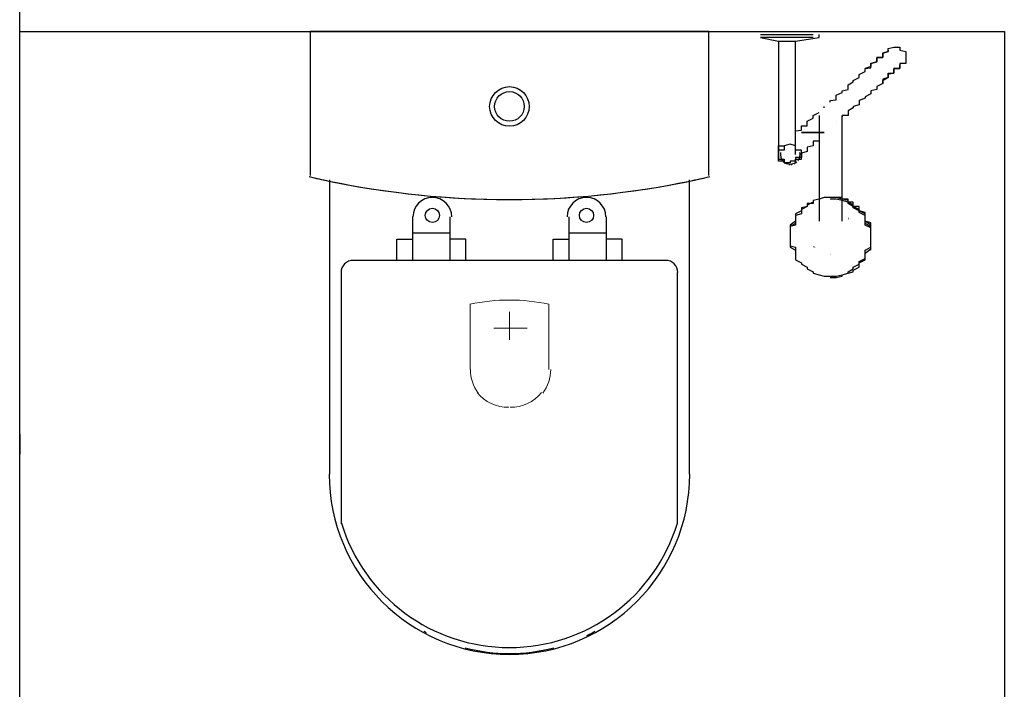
# Model space of a CAD drawing. Header units: millimetres. Extents: x 335 to 739275, y -1 to 84.
# Tile 11 of 71: x 387.92 to 389.249, y 14.249 to 15.153. Entities that reach past the tile are written whole.
import ezdxf

# ---------------------------------------------------------------- set-up
doc = ezdxf.new("R2010")
doc.units = ezdxf.units.MM
doc.header["$MEASUREMENT"] = 0
doc.layers.add('SIMBOLOS INT', color=8, linetype='Continuous', lineweight=5)

msp = doc.modelspace()

# ---------------------------------------------------------------- hatches: boundary and pattern name
at = {"linetype": 'Continuous'}
for points in [[(389.0387, 14.8837), (389.0377, 14.8867), (389.0377, 14.8847), (389.0377, 14.8847), (389.0377, 14.8827), (389.0377, 14.8827)], [(388.9937, 14.8457), (388.9907, 14.8477), (388.9907, 14.8477), (388.9907, 14.8457), (388.9907, 14.8457)], [(389.0097, 14.8377), (389.0057, 14.8377), (389.0057, 14.8377), (389.0057, 14.8377), (389.0057, 14.8377)], [(389.0147, 14.8357), (389.0137, 14.8377), (389.0137, 14.8367), (389.0137, 14.8367), (389.0137, 14.8367)], [(389.0147, 14.8087), (389.0137, 14.8087), (389.0137, 14.8087), (389.0137, 14.8087), (389.0137, 14.8087)]]:
    msp.add_hatch(color=256, dxfattribs=at).paths.add_polyline_path(points)

# ---------------------------------------------------------------- linework, layer by layer
at = {"color": 7}
for p, q in [((387.9197, 13.3737), (387.9197, 15.9237)), ((387.9197, 15.1367), (389.2487, 15.1367)), ((388.9197, 15.1327), (388.9597, 15.1327)), ((388.9197, 15.1287), (388.9437, 15.1237)), ((388.9597, 15.1287), (388.9197, 15.1287)), ((388.9597, 15.1327), (388.9907, 15.1327)), ((388.9907, 15.1287), (388.9597, 15.1287)), ((388.9667, 15.1237), (388.9987, 15.1287)), ((388.9987, 15.1287), (388.9987, 15.1327)), ((389.2487, 15.1367), (389.2487, 13.3737)), ((388.9437, 15.1237), (388.9437, 15.0747)), ((388.9437, 15.1237), (388.9597, 15.1237)), ((388.9597, 15.1237), (388.9667, 15.1237)), ((388.9667, 15.0747), (388.9667, 15.1237)), ((388.9667, 14.9867), (388.9667, 15.0317)), ((389.0057, 15.0337), (389.0057, 15.0357)), ((388.9437, 15.0297), (388.9437, 14.9867)), ((388.9987, 15.0117), (388.9987, 14.8807)), ((389.0297, 14.8807), (389.0297, 15.0117)), ((388.9597, 14.8557), (388.9597, 14.8517)), ((389.0687, 14.8517), (389.0687, 14.8557)), ((387.9197, 14.5937), (387.9197, 14.5667))]:
    msp.add_line(p, q, dxfattribs=at)
at = {"color": 8}
for p, q in [((388.3117, 15.1367), (388.3117, 14.9427)), ((388.8497, 15.1367), (388.3117, 15.1367)), ((388.8497, 15.1367), (388.3117, 15.1367)), ((388.3117, 15.1367), (388.3117, 14.9427)), ((388.8497, 14.9427), (388.8497, 15.1367)), ((388.8497, 14.9427), (388.8497, 15.1367)), ((388.3377, 14.9367), (388.3377, 14.5397)), ((388.8237, 14.5397), (388.8237, 14.9367)), ((388.4497, 14.8867), (388.4497, 14.8277)), ((388.5007, 14.8277), (388.5007, 14.8867)), ((388.6607, 14.8867), (388.6607, 14.8277)), ((388.7117, 14.8277), (388.7117, 14.8867)), ((388.5007, 14.8647), (388.4497, 14.8647)), ((388.7117, 14.8647), (388.6607, 14.8647)), ((388.4287, 14.8567), (388.4497, 14.8567)), ((388.4287, 14.8277), (388.4287, 14.8567)), ((388.5217, 14.8567), (388.5007, 14.8567)), ((388.5217, 14.8277), (388.5217, 14.8567)), ((388.6397, 14.8567), (388.6607, 14.8567)), ((388.6397, 14.8277), (388.6397, 14.8567)), ((388.7327, 14.8567), (388.7117, 14.8567)), ((388.7327, 14.8277), (388.7327, 14.8567)), ((388.7917, 14.8277), (388.3697, 14.8277)), ((388.3537, 14.8117), (388.3537, 14.4727)), ((388.8077, 14.4727), (388.8077, 14.8117))]:
    msp.add_line(p, q, dxfattribs=at)
at = {"color": 7}
for points in [[(389.0607, 15.0867), (389.0687, 15.0877), (389.0687, 15.0917), (389.0687, 15.0937), (389.0767, 15.0957), (389.0767, 15.0977), (389.0767, 15.0997), (389.0767, 15.1017), (389.0847, 15.1017), (389.0847, 15.1037), (389.0847, 15.1057), (389.0847, 15.1057), (389.0847, 15.1077), (389.0917, 15.1097), (389.0917, 15.1097), (389.0917, 15.1097), (389.0917, 15.1117), (389.0917, 15.1117), (389.0917, 15.1117), (389.0917, 15.1117), (389.0917, 15.1117), (389.0917, 15.1117)], [(389.0917, 15.1117), (389.0917, 15.1117), (389.0917, 15.1117), (389.0917, 15.1117), (389.0917, 15.1117), (389.0917, 15.1097), (389.0917, 15.1097), (389.0917, 15.1097), (389.0847, 15.1077), (389.0847, 15.1077), (389.0847, 15.1057), (389.0847, 15.1037), (389.0847, 15.1017), (389.0767, 15.1017), (389.0767, 15.0997), (389.0767, 15.0977), (389.0767, 15.0957), (389.0687, 15.0937), (389.0687, 15.0917), (389.0687, 15.0897), (389.0607, 15.0867), (389.0607, 15.0867)], [(389.0917, 15.1117), (389.0917, 15.1117), (389.0917, 15.1137), (389.0917, 15.1137), (389.0917, 15.1137), (389.0917, 15.1137), (389.0917, 15.1137), (389.0917, 15.1137), (389.0917, 15.1137), (389.0997, 15.1157), (389.0997, 15.1157), (389.0997, 15.1157), (389.0997, 15.1157), (389.0997, 15.1157), (389.0997, 15.1157), (389.0997, 15.1157), (389.0997, 15.1157), (389.0997, 15.1157), (389.0997, 15.1157), (389.0997, 15.1157), (389.0997, 15.1157), (389.0997, 15.1157), (389.0997, 15.1157), (389.0997, 15.1157), (389.1077, 15.1157), (389.1077, 15.1157), (389.1077, 15.1157), (389.1077, 15.1157), (389.1077, 15.1157), (389.1077, 15.1137), (389.1077, 15.1137), (389.1077, 15.1137), (389.1077, 15.1137), (389.1077, 15.1137), (389.1077, 15.1137), (389.1077, 15.1137), (389.1077, 15.1117), (389.1077, 15.1117), (389.1077, 15.1117), (389.1077, 15.1117), (389.1077, 15.1117), (389.1157, 15.1097), (389.1157, 15.1097), (389.1157, 15.1097), (389.1157, 15.1097), (389.1157, 15.1097), (389.1157, 15.1077), (389.1157, 15.1077), (389.1157, 15.1077), (389.1157, 15.1077), (389.1157, 15.1057), (389.1157, 15.1057), (389.1157, 15.1057), (389.1157, 15.1037), (389.1157, 15.1037), (389.1157, 15.1037), (389.1157, 15.1037), (389.1157, 15.1017), (389.1157, 15.1017), (389.1157, 15.1017), (389.1157, 15.1017), (389.1157, 15.0997), (389.1157, 15.0997), (389.1157, 15.0997), (389.1157, 15.0997), (389.1157, 15.0977), (389.1157, 15.0977), (389.1157, 15.0977), (389.1157, 15.0957), (389.1157, 15.0957), (389.1157, 15.0957), (389.1157, 15.0957), (389.1157, 15.0957), (389.1157, 15.0937), (389.1157, 15.0937), (389.1077, 15.0937), (389.1077, 15.0937), (389.1077, 15.0917), (389.1077, 15.0917), (389.1077, 15.0917)], [(389.0137, 15.0417), (389.0137, 15.0417), (389.0137, 15.0437), (389.0217, 15.0447), (389.0217, 15.0467), (389.0217, 15.0487), (389.0217, 15.0507), (389.0297, 15.0547), (389.0297, 15.0567), (389.0377, 15.0587), (389.0377, 15.0627), (389.0377, 15.0647), (389.0447, 15.0687), (389.0447, 15.0707), (389.0527, 15.0747), (389.0527, 15.0787), (389.0607, 15.0827), (389.0607, 15.0867), (389.0607, 15.0867)], [(389.0847, 15.0667), (389.0847, 15.0687), (389.0847, 15.0707), (389.0917, 15.0747), (389.0917, 15.0767), (389.0917, 15.0787), (389.0917, 15.0807), (389.0997, 15.0807), (389.0997, 15.0827), (389.0997, 15.0847), (389.0997, 15.0867), (389.1077, 15.0867), (389.1077, 15.0877), (389.1077, 15.0877), (389.1077, 15.0897), (389.1077, 15.0897), (389.1077, 15.0917), (389.1077, 15.0917), (389.1077, 15.0917), (389.1077, 15.0917), (389.1077, 15.0917), (389.1077, 15.0917)], [(389.1077, 15.0917), (389.1077, 15.0917), (389.1077, 15.0917), (389.1077, 15.0917), (389.1077, 15.0917), (389.1077, 15.0897), (389.1077, 15.0897), (389.1077, 15.0897), (389.1077, 15.0877), (389.1077, 15.0867), (389.0997, 15.0867), (389.0997, 15.0847), (389.0997, 15.0827), (389.0997, 15.0827), (389.0997, 15.0807), (389.0917, 15.0787), (389.0917, 15.0767), (389.0917, 15.0747), (389.0847, 15.0727), (389.0847, 15.0687), (389.0847, 15.0667)], [(388.9437, 15.0747), (388.9437, 15.0727), (388.9437, 15.0687), (388.9437, 15.0667), (388.9437, 15.0647), (388.9437, 15.0627), (388.9437, 15.0607), (388.9437, 15.0567), (388.9437, 15.0547), (388.9437, 15.0527), (388.9437, 15.0507), (388.9437, 15.0487), (388.9437, 15.0467), (388.9437, 15.0447), (388.9437, 15.0437), (388.9437, 15.0417), (388.9437, 15.0397), (388.9437, 15.0377), (388.9437, 15.0357), (388.9437, 15.0337), (388.9437, 15.0317), (388.9437, 15.0317), (388.9437, 15.0297)], [(388.9667, 15.0297), (388.9667, 15.0317), (388.9667, 15.0337), (388.9667, 15.0357), (388.9667, 15.0357), (388.9667, 15.0377), (388.9667, 15.0397), (388.9667, 15.0417), (388.9667, 15.0437), (388.9667, 15.0447), (388.9667, 15.0467), (388.9667, 15.0487), (388.9667, 15.0507), (388.9667, 15.0547), (388.9667, 15.0567), (388.9667, 15.0587), (388.9667, 15.0607), (388.9667, 15.0627), (388.9667, 15.0647), (388.9667, 15.0687), (388.9667, 15.0707), (388.9667, 15.0727), (388.9667, 15.0747)], [(389.0847, 15.0667), (389.0767, 15.0627), (389.0767, 15.0587), (389.0687, 15.0567), (389.0687, 15.0527), (389.0607, 15.0487), (389.0607, 15.0467), (389.0527, 15.0437), (389.0527, 15.0417), (389.0527, 15.0377), (389.0447, 15.0357), (389.0447, 15.0337), (389.0377, 15.0297), (389.0377, 15.0277), (389.0377, 15.0257), (389.0377, 15.0237), (389.0297, 15.0237), (389.0297, 15.0217)], [(388.9827, 15.0117), (388.9827, 15.0157), (388.9907, 15.0197), (388.9907, 15.0237), (388.9987, 15.0277)], [(388.9987, 15.0237), (388.9987, 15.0237), (388.9987, 15.0237), (388.9987, 15.0237), (388.9987, 15.0237), (388.9987, 15.0237), (388.9987, 15.0217), (388.9987, 15.0217), (388.9987, 15.0217), (388.9987, 15.0197), (388.9987, 15.0197), (388.9987, 15.0177), (388.9987, 15.0177), (388.9987, 15.0157), (388.9987, 15.0157), (388.9987, 15.0137), (388.9987, 15.0117), (388.9987, 15.0117)], [(389.0297, 15.0117), (389.0297, 15.0137), (389.0297, 15.0137), (389.0297, 15.0157), (389.0297, 15.0157), (389.0297, 15.0177), (389.0297, 15.0197), (389.0297, 15.0197), (389.0297, 15.0197), (389.0297, 15.0217), (389.0297, 15.0217), (389.0297, 15.0217), (389.0297, 15.0237), (389.0297, 15.0237), (389.0297, 15.0237), (389.0297, 15.0237), (389.0297, 15.0237), (389.0297, 15.0237)], [(388.9667, 15.0027), (388.9747, 15.0037), (388.9747, 15.0037), (388.9747, 15.0057), (388.9747, 15.0077), (388.9747, 15.0077), (388.9747, 15.0097), (388.9827, 15.0097), (388.9827, 15.0117)], [(389.0217, 15.0157), (389.0217, 15.0157), (389.0217, 15.0157)], [(389.0057, 15.0007), (388.9987, 15.0007), (388.9907, 15.0007), (388.9907, 15.0007), (388.9907, 15.0007), (388.9907, 15.0007), (388.9907, 15.0007), (388.9907, 15.0007), (388.9907, 15.0007), (388.9907, 15.0007), (388.9907, 15.0007), (388.9907, 15.0007), (388.9907, 15.0007), (388.9907, 15.0007), (388.9907, 15.0007), (388.9907, 15.0007), (388.9907, 15.0007), (388.9907, 15.0007), (388.9907, 15.0007), (388.9907, 15.0007), (388.9907, 15.0007), (388.9907, 15.0007), (388.9907, 15.0007), (388.9907, 15.0007), (388.9907, 15.0007), (388.9907, 15.0007), (388.9907, 15.0007), (388.9907, 15.0007), (388.9907, 15.0007), (388.9907, 15.0007), (388.9907, 15.0007), (388.9907, 15.0007), (388.9907, 15.0007), (388.9907, 15.0007), (388.9907, 15.0007), (388.9827, 15.0007), (388.9747, 15.0007), (388.9827, 15.0007), (388.9907, 15.0007), (388.9907, 15.0007), (388.9907, 15.0007), (388.9907, 15.0007), (388.9907, 15.0007), (388.9907, 15.0007), (388.9907, 15.0007), (388.9907, 15.0007), (388.9907, 15.0007), (388.9907, 15.0007), (388.9907, 15.0007), (388.9907, 15.0007), (388.9907, 15.0007), (388.9907, 15.0007), (388.9907, 15.0007), (388.9907, 15.0007), (388.9907, 15.0007), (388.9907, 15.0007), (388.9907, 15.0007), (388.9907, 15.0007), (388.9907, 15.0007), (388.9907, 15.0007), (388.9907, 15.0007), (388.9907, 15.0007), (388.9907, 15.0007), (388.9907, 15.0007), (388.9907, 15.0007), (388.9907, 15.0007), (388.9907, 15.0007), (388.9907, 15.0007), (388.9907, 15.0007), (388.9907, 15.0007), (388.9907, 15.0007), (388.9987, 15.0007), (389.0057, 15.0007)], [(389.0057, 15.0007), (388.9987, 15.0007), (388.9907, 15.0007), (388.9907, 15.0007), (388.9907, 15.0007), (388.9907, 15.0007), (388.9907, 15.0007), (388.9907, 15.0007), (388.9907, 15.0007), (388.9907, 15.0007), (388.9907, 15.0007), (388.9907, 15.0007), (388.9907, 15.0007), (388.9907, 15.0007), (388.9907, 15.0007), (388.9907, 15.0007), (388.9907, 15.0007), (388.9907, 15.0007), (388.9907, 15.0007), (388.9907, 15.0007), (388.9907, 15.0007), (388.9907, 15.0007), (388.9907, 15.0007), (388.9907, 15.0007), (388.9907, 15.0007), (388.9907, 15.0007), (388.9907, 15.0007), (388.9907, 15.0007), (388.9907, 15.0007), (388.9907, 15.0007), (388.9907, 15.0007), (388.9907, 15.0007), (388.9907, 15.0007), (388.9907, 15.0007), (388.9907, 15.0007), (388.9827, 15.0007), (388.9747, 15.0007), (388.9827, 15.0007), (388.9907, 15.0007), (388.9907, 15.0007), (388.9907, 15.0007), (388.9907, 15.0007), (388.9907, 15.0007), (388.9907, 15.0007), (388.9907, 15.0007), (388.9907, 15.0007), (388.9907, 15.0007), (388.9907, 15.0007), (388.9907, 15.0007), (388.9907, 15.0007), (388.9907, 15.0007), (388.9907, 15.0007), (388.9907, 15.0007), (388.9907, 15.0007), (388.9907, 15.0007), (388.9907, 15.0007), (388.9907, 15.0007), (388.9907, 15.0007), (388.9907, 15.0007), (388.9907, 15.0007), (388.9907, 15.0007), (388.9907, 15.0007), (388.9907, 15.0007), (388.9907, 15.0007), (388.9907, 15.0007), (388.9907, 15.0007), (388.9907, 15.0007), (388.9907, 15.0007), (388.9907, 15.0007), (388.9907, 15.0007), (388.9907, 15.0007), (388.9987, 15.0007), (389.0057, 15.0007)], [(389.0057, 15.0007), (388.9987, 15.0007), (388.9907, 15.0007), (388.9907, 15.0007), (388.9907, 15.0007), (388.9907, 15.0007), (388.9907, 15.0007), (388.9907, 15.0007), (388.9907, 15.0007), (388.9907, 15.0007), (388.9907, 15.0007), (388.9907, 15.0007), (388.9907, 15.0007), (388.9907, 15.0007), (388.9907, 15.0007), (388.9907, 15.0007), (388.9907, 15.0007), (388.9907, 15.0007), (388.9907, 15.0007), (388.9907, 15.0007), (388.9907, 15.0007), (388.9907, 15.0007), (388.9907, 15.0007), (388.9907, 15.0007), (388.9907, 15.0007), (388.9907, 15.0007), (388.9907, 15.0007), (388.9907, 15.0007), (388.9907, 15.0007), (388.9907, 15.0007), (388.9907, 15.0007), (388.9907, 15.0007), (388.9907, 15.0007), (388.9907, 15.0007), (388.9907, 15.0007), (388.9827, 15.0007), (388.9747, 15.0007), (388.9827, 15.0007), (388.9907, 15.0007), (388.9907, 15.0007), (388.9907, 15.0007), (388.9907, 15.0007), (388.9907, 15.0007), (388.9907, 15.0007), (388.9907, 15.0007), (388.9907, 15.0007), (388.9907, 15.0007), (388.9907, 15.0007), (388.9907, 15.0007), (388.9907, 15.0007), (388.9907, 15.0007), (388.9907, 15.0007), (388.9907, 15.0007), (388.9907, 15.0007), (388.9907, 15.0007), (388.9907, 15.0007), (388.9907, 15.0007), (388.9907, 15.0007), (388.9907, 15.0007), (388.9907, 15.0007), (388.9907, 15.0007), (388.9907, 15.0007), (388.9907, 15.0007), (388.9907, 15.0007), (388.9907, 15.0007), (388.9907, 15.0007), (388.9907, 15.0007), (388.9907, 15.0007), (388.9907, 15.0007), (388.9907, 15.0007), (388.9907, 15.0007), (388.9987, 15.0007), (389.0057, 15.0007)], [(389.0057, 15.0007), (388.9987, 15.0007), (388.9907, 15.0007), (388.9907, 15.0007), (388.9907, 15.0007), (388.9907, 15.0007), (388.9907, 15.0007), (388.9907, 15.0007), (388.9907, 15.0007), (388.9907, 15.0007), (388.9907, 15.0007), (388.9907, 15.0007), (388.9907, 15.0007), (388.9907, 15.0007), (388.9907, 15.0007), (388.9907, 15.0007), (388.9907, 15.0007), (388.9907, 15.0007), (388.9907, 15.0007), (388.9907, 15.0007), (388.9907, 15.0007), (388.9907, 15.0007), (388.9907, 15.0007), (388.9907, 15.0007), (388.9907, 15.0007), (388.9907, 15.0007), (388.9907, 15.0007), (388.9907, 15.0007), (388.9907, 15.0007), (388.9907, 15.0007), (388.9907, 15.0007), (388.9907, 15.0007), (388.9907, 15.0007), (388.9907, 15.0007), (388.9907, 15.0007), (388.9827, 15.0007), (388.9747, 15.0007), (388.9827, 15.0007), (388.9907, 15.0007), (388.9907, 15.0007), (388.9907, 15.0007), (388.9907, 15.0007), (388.9907, 15.0007), (388.9907, 15.0007), (388.9907, 15.0007), (388.9907, 15.0007), (388.9907, 15.0007), (388.9907, 15.0007), (388.9907, 15.0007), (388.9907, 15.0007), (388.9907, 15.0007), (388.9907, 15.0007), (388.9907, 15.0007), (388.9907, 15.0007), (388.9907, 15.0007), (388.9907, 15.0007), (388.9907, 15.0007), (388.9907, 15.0007), (388.9907, 15.0007), (388.9907, 15.0007), (388.9907, 15.0007), (388.9907, 15.0007), (388.9907, 15.0007), (388.9907, 15.0007), (388.9907, 15.0007), (388.9907, 15.0007), (388.9907, 15.0007), (388.9907, 15.0007), (388.9907, 15.0007), (388.9907, 15.0007), (388.9907, 15.0007), (388.9987, 15.0007), (389.0057, 15.0007)], [(389.0057, 15.0007), (388.9987, 15.0007), (388.9907, 15.0007), (388.9907, 15.0007), (388.9907, 15.0007), (388.9907, 15.0007), (388.9907, 15.0007), (388.9907, 15.0007), (388.9907, 15.0007), (388.9907, 15.0007), (388.9907, 15.0007), (388.9907, 15.0007), (388.9907, 15.0007), (388.9907, 15.0007), (388.9907, 15.0007), (388.9907, 15.0007), (388.9907, 15.0007), (388.9907, 15.0007), (388.9907, 15.0007), (388.9907, 15.0007), (388.9907, 15.0007), (388.9907, 15.0007), (388.9907, 15.0007), (388.9907, 15.0007), (388.9907, 15.0007), (388.9907, 15.0007), (388.9907, 15.0007), (388.9907, 15.0007), (388.9907, 15.0007), (388.9907, 15.0007), (388.9907, 15.0007), (388.9907, 15.0007), (388.9907, 15.0007), (388.9907, 15.0007), (388.9907, 15.0007), (388.9827, 15.0007), (388.9747, 15.0007), (388.9827, 15.0007), (388.9907, 15.0007), (388.9907, 15.0007), (388.9907, 15.0007), (388.9907, 15.0007), (388.9907, 15.0007), (388.9907, 15.0007), (388.9907, 15.0007), (388.9907, 15.0007), (388.9907, 15.0007), (388.9907, 15.0007), (388.9907, 15.0007), (388.9907, 15.0007), (388.9907, 15.0007), (388.9907, 15.0007), (388.9907, 15.0007), (388.9907, 15.0007), (388.9907, 15.0007), (388.9907, 15.0007), (388.9907, 15.0007), (388.9907, 15.0007), (388.9907, 15.0007), (388.9907, 15.0007), (388.9907, 15.0007), (388.9907, 15.0007), (388.9907, 15.0007), (388.9907, 15.0007), (388.9907, 15.0007), (388.9907, 15.0007), (388.9907, 15.0007), (388.9907, 15.0007), (388.9907, 15.0007), (388.9907, 15.0007), (388.9907, 15.0007), (388.9987, 15.0007), (389.0057, 15.0007)], [(389.0057, 15.0007), (388.9987, 15.0007), (388.9907, 15.0007), (388.9907, 15.0007), (388.9907, 15.0007), (388.9907, 15.0007), (388.9907, 15.0007), (388.9907, 15.0007), (388.9907, 15.0007), (388.9907, 15.0007), (388.9907, 15.0007), (388.9907, 15.0007), (388.9907, 15.0007), (388.9907, 15.0007), (388.9907, 15.0007), (388.9907, 15.0007), (388.9907, 15.0007), (388.9907, 15.0007), (388.9907, 15.0007), (388.9907, 15.0007), (388.9907, 15.0007), (388.9907, 15.0007), (388.9907, 15.0007), (388.9907, 15.0007), (388.9907, 15.0007), (388.9907, 15.0007), (388.9907, 15.0007), (388.9907, 15.0007), (388.9907, 15.0007), (388.9907, 15.0007), (388.9907, 15.0007), (388.9907, 15.0007), (388.9907, 15.0007), (388.9907, 15.0007), (388.9907, 15.0007), (388.9827, 15.0007), (388.9747, 15.0007), (388.9827, 15.0007), (388.9907, 15.0007), (388.9907, 15.0007), (388.9907, 15.0007), (388.9907, 15.0007), (388.9907, 15.0007), (388.9907, 15.0007), (388.9907, 15.0007), (388.9907, 15.0007), (388.9907, 15.0007), (388.9907, 15.0007), (388.9907, 15.0007), (388.9907, 15.0007), (388.9907, 15.0007), (388.9907, 15.0007), (388.9907, 15.0007), (388.9907, 15.0007), (388.9907, 15.0007), (388.9907, 15.0007), (388.9907, 15.0007), (388.9907, 15.0007), (388.9907, 15.0007), (388.9907, 15.0007), (388.9907, 15.0007), (388.9907, 15.0007), (388.9907, 15.0007), (388.9907, 15.0007), (388.9907, 15.0007), (388.9907, 15.0007), (388.9907, 15.0007), (388.9907, 15.0007), (388.9907, 15.0007), (388.9907, 15.0007), (388.9907, 15.0007), (388.9987, 15.0007), (389.0057, 15.0007)], [(389.0057, 15.0007), (388.9987, 15.0007), (388.9907, 15.0007), (388.9907, 15.0007), (388.9907, 15.0007), (388.9907, 15.0007), (388.9907, 15.0007), (388.9907, 15.0007), (388.9907, 15.0007), (388.9907, 15.0007), (388.9907, 15.0007), (388.9907, 15.0007), (388.9907, 15.0007), (388.9907, 15.0007), (388.9907, 15.0007), (388.9907, 15.0007), (388.9907, 15.0007), (388.9907, 15.0007), (388.9907, 15.0007), (388.9907, 15.0007), (388.9907, 15.0007), (388.9907, 15.0007), (388.9907, 15.0007), (388.9907, 15.0007), (388.9907, 15.0007), (388.9907, 15.0007), (388.9907, 15.0007), (388.9907, 15.0007), (388.9907, 15.0007), (388.9907, 15.0007), (388.9907, 15.0007), (388.9907, 15.0007), (388.9907, 15.0007), (388.9907, 15.0007), (388.9907, 15.0007), (388.9827, 15.0007), (388.9747, 15.0007), (388.9827, 15.0007), (388.9907, 15.0007), (388.9907, 15.0007), (388.9907, 15.0007), (388.9907, 15.0007), (388.9907, 15.0007), (388.9907, 15.0007), (388.9907, 15.0007), (388.9907, 15.0007), (388.9907, 15.0007), (388.9907, 15.0007), (388.9907, 15.0007), (388.9907, 15.0007), (388.9907, 15.0007), (388.9907, 15.0007), (388.9907, 15.0007), (388.9907, 15.0007), (388.9907, 15.0007), (388.9907, 15.0007), (388.9907, 15.0007), (388.9907, 15.0007), (388.9907, 15.0007), (388.9907, 15.0007), (388.9907, 15.0007), (388.9907, 15.0007), (388.9907, 15.0007), (388.9907, 15.0007), (388.9907, 15.0007), (388.9907, 15.0007), (388.9907, 15.0007), (388.9907, 15.0007), (388.9907, 15.0007), (388.9907, 15.0007), (388.9907, 15.0007), (388.9987, 15.0007), (389.0057, 15.0007)], [(388.9437, 14.9867), (388.9437, 14.9867), (388.9437, 14.9847), (388.9437, 14.9827), (388.9437, 14.9807), (388.9437, 14.9807), (388.9437, 14.9787), (388.9437, 14.9787), (388.9437, 14.9767), (388.9437, 14.9767), (388.9437, 14.9747), (388.9437, 14.9747), (388.9437, 14.9727), (388.9437, 14.9727), (388.9437, 14.9727), (388.9437, 14.9727), (388.9437, 14.9727), (388.9437, 14.9707), (388.9437, 14.9707)], [(388.9747, 14.9707), (388.9747, 14.9727), (388.9747, 14.9727), (388.9747, 14.9747), (388.9747, 14.9747), (388.9747, 14.9767), (388.9667, 14.9767), (388.9667, 14.9787), (388.9667, 14.9787), (388.9667, 14.9807), (388.9667, 14.9807), (388.9667, 14.9827), (388.9667, 14.9827), (388.9667, 14.9827), (388.9667, 14.9827), (388.9597, 14.9847), (388.9597, 14.9847), (388.9597, 14.9847), (388.9597, 14.9847), (388.9597, 14.9847), (388.9597, 14.9847), (388.9597, 14.9847), (388.9517, 14.9827), (388.9517, 14.9827), (388.9517, 14.9827), (388.9517, 14.9827), (388.9517, 14.9807), (388.9517, 14.9807), (388.9517, 14.9787), (388.9517, 14.9787), (388.9517, 14.9767), (388.9437, 14.9767), (388.9437, 14.9747), (388.9437, 14.9747), (388.9437, 14.9727), (388.9437, 14.9727), (388.9437, 14.9707), (388.9437, 14.9687), (388.9437, 14.9687), (388.9437, 14.9667), (388.9437, 14.9667), (388.9437, 14.9647), (388.9517, 14.9647), (388.9517, 14.9627), (388.9517, 14.9627), (388.9517, 14.9617), (388.9517, 14.9617), (388.9517, 14.9597), (388.9517, 14.9597), (388.9517, 14.9597), (388.9517, 14.9597), (388.9597, 14.9577), (388.9597, 14.9577), (388.9597, 14.9577), (388.9597, 14.9577), (388.9597, 14.9577), (388.9597, 14.9577), (388.9597, 14.9577), (388.9667, 14.9597), (388.9667, 14.9597), (388.9667, 14.9597), (388.9667, 14.9597), (388.9667, 14.9617), (388.9667, 14.9617), (388.9667, 14.9627), (388.9667, 14.9627), (388.9667, 14.9647), (388.9747, 14.9647), (388.9747, 14.9667), (388.9747, 14.9667), (388.9747, 14.9687), (388.9747, 14.9687), (388.9747, 14.9707)], [(388.9747, 14.9707), (388.9747, 14.9727), (388.9747, 14.9727), (388.9747, 14.9747), (388.9747, 14.9747), (388.9747, 14.9767), (388.9667, 14.9767), (388.9667, 14.9787), (388.9667, 14.9787), (388.9667, 14.9807), (388.9667, 14.9807), (388.9667, 14.9827), (388.9667, 14.9827), (388.9667, 14.9827), (388.9667, 14.9827), (388.9597, 14.9847), (388.9597, 14.9847), (388.9597, 14.9847), (388.9597, 14.9847), (388.9597, 14.9847), (388.9597, 14.9847), (388.9597, 14.9847), (388.9517, 14.9827), (388.9517, 14.9827), (388.9517, 14.9827), (388.9517, 14.9827), (388.9517, 14.9807), (388.9517, 14.9807), (388.9517, 14.9787), (388.9517, 14.9787), (388.9517, 14.9767), (388.9437, 14.9767), (388.9437, 14.9747), (388.9437, 14.9747), (388.9437, 14.9727), (388.9437, 14.9727), (388.9437, 14.9707), (388.9437, 14.9687), (388.9437, 14.9687), (388.9437, 14.9667), (388.9437, 14.9667), (388.9437, 14.9647), (388.9517, 14.9647), (388.9517, 14.9627), (388.9517, 14.9627), (388.9517, 14.9617), (388.9517, 14.9617), (388.9517, 14.9597), (388.9517, 14.9597), (388.9517, 14.9597), (388.9517, 14.9597), (388.9597, 14.9577), (388.9597, 14.9577), (388.9597, 14.9577), (388.9597, 14.9577), (388.9597, 14.9577), (388.9597, 14.9577), (388.9597, 14.9577), (388.9667, 14.9597), (388.9667, 14.9597), (388.9667, 14.9597), (388.9667, 14.9597), (388.9667, 14.9617), (388.9667, 14.9617), (388.9667, 14.9627), (388.9667, 14.9627), (388.9667, 14.9647), (388.9747, 14.9647), (388.9747, 14.9667), (388.9747, 14.9667), (388.9747, 14.9687), (388.9747, 14.9687), (388.9747, 14.9707)], [(388.9747, 14.9707), (388.9747, 14.9727), (388.9747, 14.9727), (388.9747, 14.9747), (388.9747, 14.9747), (388.9747, 14.9767), (388.9667, 14.9767), (388.9667, 14.9787), (388.9667, 14.9787), (388.9667, 14.9807), (388.9667, 14.9807), (388.9667, 14.9827), (388.9667, 14.9827), (388.9667, 14.9827), (388.9667, 14.9827), (388.9597, 14.9847), (388.9597, 14.9847), (388.9597, 14.9847), (388.9597, 14.9847), (388.9597, 14.9847), (388.9597, 14.9847), (388.9597, 14.9847), (388.9517, 14.9827), (388.9517, 14.9827), (388.9517, 14.9827), (388.9517, 14.9827), (388.9517, 14.9807), (388.9517, 14.9807), (388.9517, 14.9787), (388.9517, 14.9787), (388.9517, 14.9767), (388.9437, 14.9767), (388.9437, 14.9747), (388.9437, 14.9747), (388.9437, 14.9727), (388.9437, 14.9727), (388.9437, 14.9707), (388.9437, 14.9687), (388.9437, 14.9687), (388.9437, 14.9667), (388.9437, 14.9667), (388.9437, 14.9647), (388.9517, 14.9647), (388.9517, 14.9627), (388.9517, 14.9627), (388.9517, 14.9617), (388.9517, 14.9617), (388.9517, 14.9597), (388.9517, 14.9597), (388.9517, 14.9597), (388.9517, 14.9597), (388.9597, 14.9577), (388.9597, 14.9577), (388.9597, 14.9577), (388.9597, 14.9577), (388.9597, 14.9577), (388.9597, 14.9577), (388.9597, 14.9577), (388.9667, 14.9597), (388.9667, 14.9597), (388.9667, 14.9597), (388.9667, 14.9597), (388.9667, 14.9617), (388.9667, 14.9617), (388.9667, 14.9627), (388.9667, 14.9627), (388.9667, 14.9647), (388.9747, 14.9647), (388.9747, 14.9667), (388.9747, 14.9667), (388.9747, 14.9687), (388.9747, 14.9687), (388.9747, 14.9707)], [(388.9747, 14.9707), (388.9747, 14.9727), (388.9747, 14.9727), (388.9747, 14.9747), (388.9747, 14.9747), (388.9747, 14.9767), (388.9667, 14.9767), (388.9667, 14.9787), (388.9667, 14.9787), (388.9667, 14.9807), (388.9667, 14.9807), (388.9667, 14.9827), (388.9667, 14.9827), (388.9667, 14.9827), (388.9667, 14.9827), (388.9597, 14.9847), (388.9597, 14.9847), (388.9597, 14.9847), (388.9597, 14.9847), (388.9597, 14.9847), (388.9597, 14.9847), (388.9597, 14.9847), (388.9517, 14.9827), (388.9517, 14.9827), (388.9517, 14.9827), (388.9517, 14.9827), (388.9517, 14.9807), (388.9517, 14.9807), (388.9517, 14.9787), (388.9517, 14.9787), (388.9517, 14.9767), (388.9437, 14.9767), (388.9437, 14.9747), (388.9437, 14.9747), (388.9437, 14.9727), (388.9437, 14.9727), (388.9437, 14.9707), (388.9437, 14.9687), (388.9437, 14.9687), (388.9437, 14.9667), (388.9437, 14.9667), (388.9437, 14.9647), (388.9517, 14.9647), (388.9517, 14.9627), (388.9517, 14.9627), (388.9517, 14.9617), (388.9517, 14.9617), (388.9517, 14.9597), (388.9517, 14.9597), (388.9517, 14.9597), (388.9517, 14.9597), (388.9597, 14.9577), (388.9597, 14.9577), (388.9597, 14.9577), (388.9597, 14.9577), (388.9597, 14.9577), (388.9597, 14.9577), (388.9597, 14.9577), (388.9667, 14.9597), (388.9667, 14.9597), (388.9667, 14.9597), (388.9667, 14.9597), (388.9667, 14.9617), (388.9667, 14.9617), (388.9667, 14.9627), (388.9667, 14.9627), (388.9667, 14.9647), (388.9747, 14.9647), (388.9747, 14.9667), (388.9747, 14.9667), (388.9747, 14.9687), (388.9747, 14.9687), (388.9747, 14.9707)], [(388.9747, 14.9707), (388.9747, 14.9727), (388.9747, 14.9727), (388.9747, 14.9747), (388.9747, 14.9747), (388.9747, 14.9767), (388.9667, 14.9767), (388.9667, 14.9787), (388.9667, 14.9787), (388.9667, 14.9807), (388.9667, 14.9807), (388.9667, 14.9827), (388.9667, 14.9827), (388.9667, 14.9827), (388.9667, 14.9827), (388.9597, 14.9847), (388.9597, 14.9847), (388.9597, 14.9847), (388.9597, 14.9847), (388.9597, 14.9847), (388.9597, 14.9847), (388.9597, 14.9847), (388.9517, 14.9827), (388.9517, 14.9827), (388.9517, 14.9827), (388.9517, 14.9827), (388.9517, 14.9807), (388.9517, 14.9807), (388.9517, 14.9787), (388.9517, 14.9787), (388.9517, 14.9767), (388.9437, 14.9767), (388.9437, 14.9747), (388.9437, 14.9747), (388.9437, 14.9727), (388.9437, 14.9727), (388.9437, 14.9707), (388.9437, 14.9687), (388.9437, 14.9687), (388.9437, 14.9667), (388.9437, 14.9667), (388.9437, 14.9647), (388.9517, 14.9647), (388.9517, 14.9627), (388.9517, 14.9627), (388.9517, 14.9617), (388.9517, 14.9617), (388.9517, 14.9597), (388.9517, 14.9597), (388.9517, 14.9597), (388.9517, 14.9597), (388.9597, 14.9577), (388.9597, 14.9577), (388.9597, 14.9577), (388.9597, 14.9577), (388.9597, 14.9577), (388.9597, 14.9577), (388.9597, 14.9577), (388.9667, 14.9597), (388.9667, 14.9597), (388.9667, 14.9597), (388.9667, 14.9597), (388.9667, 14.9617), (388.9667, 14.9617), (388.9667, 14.9627), (388.9667, 14.9627), (388.9667, 14.9647), (388.9747, 14.9647), (388.9747, 14.9667), (388.9747, 14.9667), (388.9747, 14.9687), (388.9747, 14.9687), (388.9747, 14.9707)], [(388.9747, 14.9707), (388.9747, 14.9727), (388.9747, 14.9727), (388.9747, 14.9747), (388.9747, 14.9747), (388.9747, 14.9767), (388.9667, 14.9767), (388.9667, 14.9787), (388.9667, 14.9787), (388.9667, 14.9807), (388.9667, 14.9807), (388.9667, 14.9827), (388.9667, 14.9827), (388.9667, 14.9827), (388.9667, 14.9827), (388.9597, 14.9847), (388.9597, 14.9847), (388.9597, 14.9847), (388.9597, 14.9847), (388.9597, 14.9847), (388.9597, 14.9847), (388.9597, 14.9847), (388.9517, 14.9827), (388.9517, 14.9827), (388.9517, 14.9827), (388.9517, 14.9827), (388.9517, 14.9807), (388.9517, 14.9807), (388.9517, 14.9787), (388.9517, 14.9787), (388.9517, 14.9767), (388.9437, 14.9767), (388.9437, 14.9747), (388.9437, 14.9747), (388.9437, 14.9727), (388.9437, 14.9727), (388.9437, 14.9707), (388.9437, 14.9687), (388.9437, 14.9687), (388.9437, 14.9667), (388.9437, 14.9667), (388.9437, 14.9647), (388.9517, 14.9647), (388.9517, 14.9627), (388.9517, 14.9627), (388.9517, 14.9617), (388.9517, 14.9617), (388.9517, 14.9597), (388.9517, 14.9597), (388.9517, 14.9597), (388.9517, 14.9597), (388.9597, 14.9577), (388.9597, 14.9577), (388.9597, 14.9577), (388.9597, 14.9577), (388.9597, 14.9577), (388.9597, 14.9577), (388.9597, 14.9577), (388.9667, 14.9597), (388.9667, 14.9597), (388.9667, 14.9597), (388.9667, 14.9597), (388.9667, 14.9617), (388.9667, 14.9617), (388.9667, 14.9627), (388.9667, 14.9627), (388.9667, 14.9647), (388.9747, 14.9647), (388.9747, 14.9667), (388.9747, 14.9667), (388.9747, 14.9687), (388.9747, 14.9687), (388.9747, 14.9707)], [(388.9747, 14.9707), (388.9747, 14.9727), (388.9747, 14.9727), (388.9747, 14.9747), (388.9747, 14.9747), (388.9747, 14.9767), (388.9667, 14.9767), (388.9667, 14.9787), (388.9667, 14.9787), (388.9667, 14.9807), (388.9667, 14.9807), (388.9667, 14.9827), (388.9667, 14.9827), (388.9667, 14.9827), (388.9667, 14.9827), (388.9597, 14.9847), (388.9597, 14.9847), (388.9597, 14.9847), (388.9597, 14.9847), (388.9597, 14.9847), (388.9597, 14.9847), (388.9597, 14.9847), (388.9517, 14.9827), (388.9517, 14.9827), (388.9517, 14.9827), (388.9517, 14.9827), (388.9517, 14.9807), (388.9517, 14.9807), (388.9517, 14.9787), (388.9517, 14.9787), (388.9517, 14.9767), (388.9437, 14.9767), (388.9437, 14.9747), (388.9437, 14.9747), (388.9437, 14.9727), (388.9437, 14.9727), (388.9437, 14.9707), (388.9437, 14.9687), (388.9437, 14.9687), (388.9437, 14.9667), (388.9437, 14.9667), (388.9437, 14.9647), (388.9517, 14.9647), (388.9517, 14.9627), (388.9517, 14.9627), (388.9517, 14.9617), (388.9517, 14.9617), (388.9517, 14.9597), (388.9517, 14.9597), (388.9517, 14.9597), (388.9517, 14.9597), (388.9597, 14.9577), (388.9597, 14.9577), (388.9597, 14.9577), (388.9597, 14.9577), (388.9597, 14.9577), (388.9597, 14.9577), (388.9597, 14.9577), (388.9667, 14.9597), (388.9667, 14.9597), (388.9667, 14.9597), (388.9667, 14.9597), (388.9667, 14.9617), (388.9667, 14.9617), (388.9667, 14.9627), (388.9667, 14.9627), (388.9667, 14.9647), (388.9747, 14.9647), (388.9747, 14.9667), (388.9747, 14.9667), (388.9747, 14.9687), (388.9747, 14.9687), (388.9747, 14.9707)], [(388.9437, 14.9807), (388.9437, 14.9827), (388.9517, 14.9827), (388.9517, 14.9827), (388.9517, 14.9827), (388.9517, 14.9827), (388.9517, 14.9827), (388.9517, 14.9827), (388.9517, 14.9827)], [(388.9667, 14.9617), (388.9667, 14.9617), (388.9667, 14.9617), (388.9667, 14.9617), (388.9667, 14.9617), (388.9597, 14.9617), (388.9597, 14.9597), (388.9597, 14.9597), (388.9597, 14.9597), (388.9597, 14.9597), (388.9597, 14.9597), (388.9597, 14.9597), (388.9597, 14.9597), (388.9597, 14.9597), (388.9597, 14.9597), (388.9597, 14.9597), (388.9597, 14.9597), (388.9597, 14.9597), (388.9597, 14.9597), (388.9597, 14.9597), (388.9597, 14.9597), (388.9517, 14.9597), (388.9517, 14.9597), (388.9517, 14.9597), (388.9517, 14.9597), (388.9517, 14.9597), (388.9517, 14.9597), (388.9517, 14.9597), (388.9517, 14.9597), (388.9517, 14.9597), (388.9517, 14.9597), (388.9517, 14.9617), (388.9517, 14.9617), (388.9517, 14.9617), (388.9517, 14.9617), (388.9517, 14.9617), (388.9517, 14.9617), (388.9437, 14.9617), (388.9437, 14.9627), (388.9437, 14.9627), (388.9437, 14.9627), (388.9437, 14.9627), (388.9437, 14.9627), (388.9437, 14.9647), (388.9437, 14.9647), (388.9437, 14.9647), (388.9437, 14.9647), (388.9437, 14.9667), (388.9437, 14.9667), (388.9437, 14.9667), (388.9437, 14.9667), (388.9437, 14.9687), (388.9437, 14.9687), (388.9437, 14.9687), (388.9437, 14.9687), (388.9437, 14.9707), (388.9437, 14.9707), (388.9437, 14.9707), (388.9437, 14.9727), (388.9437, 14.9727), (388.9437, 14.9727), (388.9437, 14.9727), (388.9437, 14.9747), (388.9437, 14.9747), (388.9437, 14.9747), (388.9437, 14.9747), (388.9437, 14.9767), (388.9437, 14.9767), (388.9437, 14.9767), (388.9437, 14.9767), (388.9437, 14.9787), (388.9437, 14.9787), (388.9437, 14.9787), (388.9437, 14.9787), (388.9437, 14.9807), (388.9437, 14.9807), (388.9437, 14.9807), (388.9437, 14.9807), (388.9437, 14.9807), (388.9437, 14.9807)], [(388.9597, 14.9847), (388.9597, 14.9847), (388.9597, 14.9847), (388.9597, 14.9847), (388.9517, 14.9827), (388.9517, 14.9827), (388.9517, 14.9827), (388.9517, 14.9827), (388.9517, 14.9807), (388.9517, 14.9807), (388.9517, 14.9787), (388.9517, 14.9787)], [(388.9987, 14.9907), (388.9987, 14.9907), (388.9987, 14.9887), (388.9907, 14.9887), (388.9907, 14.9867), (388.9907, 14.9847), (388.9907, 14.9847), (388.9907, 14.9827), (388.9907, 14.9827), (388.9827, 14.9807), (388.9827, 14.9787), (388.9827, 14.9787), (388.9827, 14.9767), (388.9827, 14.9767), (388.9827, 14.9747), (388.9827, 14.9747), (388.9747, 14.9727), (388.9747, 14.9727), (388.9747, 14.9707), (388.9747, 14.9707), (388.9747, 14.9687), (388.9747, 14.9687), (388.9747, 14.9687), (388.9747, 14.9667), (388.9667, 14.9667), (388.9667, 14.9667), (388.9667, 14.9647), (388.9667, 14.9647), (388.9667, 14.9647), (388.9667, 14.9627), (388.9667, 14.9627), (388.9667, 14.9627), (388.9667, 14.9627), (388.9667, 14.9627), (388.9667, 14.9627), (388.9667, 14.9627), (388.9667, 14.9617), (388.9667, 14.9617), (388.9667, 14.9617)], [(388.9667, 14.9707), (388.9667, 14.9707), (388.9667, 14.9727), (388.9667, 14.9727), (388.9667, 14.9727), (388.9667, 14.9727), (388.9667, 14.9727), (388.9667, 14.9747), (388.9667, 14.9747), (388.9667, 14.9767), (388.9667, 14.9767), (388.9667, 14.9787), (388.9667, 14.9787), (388.9667, 14.9807), (388.9667, 14.9807), (388.9667, 14.9827), (388.9667, 14.9847), (388.9667, 14.9867), (388.9667, 14.9867), (388.9667, 14.9867)], [(389.0137, 14.9127), (389.0137, 14.9127), (389.0137, 14.9127), (389.0057, 14.9127), (389.0057, 14.9127), (389.0057, 14.9127), (389.0057, 14.9127), (388.9987, 14.9107), (388.9987, 14.9107), (388.9987, 14.9107), (388.9907, 14.9087), (388.9907, 14.9087), (388.9907, 14.9067), (388.9907, 14.9067), (388.9907, 14.9047), (388.9827, 14.9047), (388.9827, 14.9027), (388.9827, 14.9007), (388.9827, 14.9007), (388.9747, 14.8987), (388.9747, 14.8967), (388.9747, 14.8947), (388.9747, 14.8947), (388.9747, 14.8927), (388.9747, 14.8907), (388.9667, 14.8887), (388.9667, 14.8867), (388.9667, 14.8847), (388.9667, 14.8827), (388.9667, 14.8807), (388.9667, 14.8787), (388.9667, 14.8777), (388.9667, 14.8757), (388.9597, 14.8737), (388.9597, 14.8717), (388.9597, 14.8697), (388.9597, 14.8677), (388.9597, 14.8657), (388.9597, 14.8637), (388.9597, 14.8617), (388.9597, 14.8577), (388.9597, 14.8557), (388.9597, 14.8537), (388.9597, 14.8517), (388.9597, 14.8497), (388.9597, 14.8477), (388.9667, 14.8457), (388.9667, 14.8437), (388.9667, 14.8417)], [(389.0687, 14.8597), (389.0687, 14.8637), (389.0687, 14.8697), (389.0687, 14.8737), (389.0607, 14.8777), (389.0607, 14.8827), (389.0607, 14.8867), (389.0607, 14.8907), (389.0527, 14.8947), (389.0527, 14.8967), (389.0447, 14.9007), (389.0447, 14.9027), (389.0377, 14.9067), (389.0377, 14.9087), (389.0297, 14.9107), (389.0297, 14.9107), (389.0217, 14.9127), (389.0217, 14.9127), (389.0137, 14.9127), (389.0057, 14.9127), (389.0057, 14.9127), (388.9987, 14.9107), (388.9987, 14.9107), (388.9907, 14.9087), (388.9907, 14.9067), (388.9827, 14.9027), (388.9827, 14.9007), (388.9747, 14.8967), (388.9747, 14.8947), (388.9667, 14.8907), (388.9667, 14.8867), (388.9667, 14.8827), (388.9667, 14.8777), (388.9597, 14.8737), (388.9597, 14.8697), (388.9597, 14.8637), (388.9597, 14.8597), (388.9597, 14.8557), (388.9597, 14.8497), (388.9597, 14.8457), (388.9667, 14.8417), (388.9667, 14.8367), (388.9667, 14.8327), (388.9667, 14.8287), (388.9747, 14.8247), (388.9747, 14.8227), (388.9827, 14.8187), (388.9827, 14.8167), (388.9907, 14.8127), (388.9907, 14.8107), (388.9987, 14.8087), (388.9987, 14.8087), (389.0057, 14.8067), (389.0057, 14.8067), (389.0137, 14.8067), (389.0217, 14.8067), (389.0217, 14.8067), (389.0297, 14.8087), (389.0297, 14.8087), (389.0377, 14.8107), (389.0377, 14.8127), (389.0447, 14.8167), (389.0447, 14.8187), (389.0527, 14.8227), (389.0527, 14.8247), (389.0607, 14.8287), (389.0607, 14.8327), (389.0607, 14.8367), (389.0607, 14.8417), (389.0687, 14.8457), (389.0687, 14.8497), (389.0687, 14.8557), (389.0687, 14.8597)], [(389.0687, 14.8597), (389.0687, 14.8637), (389.0687, 14.8697), (389.0687, 14.8737), (389.0607, 14.8777), (389.0607, 14.8827), (389.0607, 14.8867), (389.0607, 14.8907), (389.0527, 14.8947), (389.0527, 14.8967), (389.0447, 14.9007), (389.0447, 14.9027), (389.0377, 14.9067), (389.0377, 14.9087), (389.0297, 14.9107), (389.0297, 14.9107), (389.0217, 14.9127), (389.0217, 14.9127), (389.0137, 14.9127), (389.0057, 14.9127), (389.0057, 14.9127), (388.9987, 14.9107), (388.9987, 14.9107), (388.9907, 14.9087), (388.9907, 14.9067), (388.9827, 14.9027), (388.9827, 14.9007), (388.9747, 14.8967), (388.9747, 14.8947), (388.9667, 14.8907), (388.9667, 14.8867), (388.9667, 14.8827), (388.9667, 14.8777), (388.9597, 14.8737), (388.9597, 14.8697), (388.9597, 14.8637), (388.9597, 14.8597), (388.9597, 14.8557), (388.9597, 14.8497), (388.9597, 14.8457), (388.9667, 14.8417), (388.9667, 14.8367), (388.9667, 14.8327), (388.9667, 14.8287), (388.9747, 14.8247), (388.9747, 14.8227), (388.9827, 14.8187), (388.9827, 14.8167), (388.9907, 14.8127), (388.9907, 14.8107), (388.9987, 14.8087), (388.9987, 14.8087), (389.0057, 14.8067), (389.0057, 14.8067), (389.0137, 14.8067), (389.0217, 14.8067), (389.0217, 14.8067), (389.0297, 14.8087), (389.0297, 14.8087), (389.0377, 14.8107), (389.0377, 14.8127), (389.0447, 14.8167), (389.0447, 14.8187), (389.0527, 14.8227), (389.0527, 14.8247), (389.0607, 14.8287), (389.0607, 14.8327), (389.0607, 14.8367), (389.0607, 14.8417), (389.0687, 14.8457), (389.0687, 14.8497), (389.0687, 14.8557), (389.0687, 14.8597)], [(389.0687, 14.8597), (389.0687, 14.8637), (389.0687, 14.8697), (389.0687, 14.8737), (389.0607, 14.8777), (389.0607, 14.8827), (389.0607, 14.8867), (389.0607, 14.8907), (389.0527, 14.8947), (389.0527, 14.8967), (389.0447, 14.9007), (389.0447, 14.9027), (389.0377, 14.9067), (389.0377, 14.9087), (389.0297, 14.9107), (389.0297, 14.9107), (389.0217, 14.9127), (389.0217, 14.9127), (389.0137, 14.9127), (389.0057, 14.9127), (389.0057, 14.9127), (388.9987, 14.9107), (388.9987, 14.9107), (388.9907, 14.9087), (388.9907, 14.9067), (388.9827, 14.9027), (388.9827, 14.9007), (388.9747, 14.8967), (388.9747, 14.8947), (388.9667, 14.8907), (388.9667, 14.8867), (388.9667, 14.8827), (388.9667, 14.8777), (388.9597, 14.8737), (388.9597, 14.8697), (388.9597, 14.8637), (388.9597, 14.8597), (388.9597, 14.8557), (388.9597, 14.8497), (388.9597, 14.8457), (388.9667, 14.8417), (388.9667, 14.8367), (388.9667, 14.8327), (388.9667, 14.8287), (388.9747, 14.8247), (388.9747, 14.8227), (388.9827, 14.8187), (388.9827, 14.8167), (388.9907, 14.8127), (388.9907, 14.8107), (388.9987, 14.8087), (388.9987, 14.8087), (389.0057, 14.8067), (389.0057, 14.8067), (389.0137, 14.8067), (389.0217, 14.8067), (389.0217, 14.8067), (389.0297, 14.8087), (389.0297, 14.8087), (389.0377, 14.8107), (389.0377, 14.8127), (389.0447, 14.8167), (389.0447, 14.8187), (389.0527, 14.8227), (389.0527, 14.8247), (389.0607, 14.8287), (389.0607, 14.8327), (389.0607, 14.8367), (389.0607, 14.8417), (389.0687, 14.8457), (389.0687, 14.8497), (389.0687, 14.8557), (389.0687, 14.8597)], [(389.0687, 14.8597), (389.0687, 14.8637), (389.0687, 14.8697), (389.0687, 14.8737), (389.0607, 14.8777), (389.0607, 14.8827), (389.0607, 14.8867), (389.0607, 14.8907), (389.0527, 14.8947), (389.0527, 14.8967), (389.0447, 14.9007), (389.0447, 14.9027), (389.0377, 14.9067), (389.0377, 14.9087), (389.0297, 14.9107), (389.0297, 14.9107), (389.0217, 14.9127), (389.0217, 14.9127), (389.0137, 14.9127), (389.0057, 14.9127), (389.0057, 14.9127), (388.9987, 14.9107), (388.9987, 14.9107), (388.9907, 14.9087), (388.9907, 14.9067), (388.9827, 14.9027), (388.9827, 14.9007), (388.9747, 14.8967), (388.9747, 14.8947), (388.9667, 14.8907), (388.9667, 14.8867), (388.9667, 14.8827), (388.9667, 14.8777), (388.9597, 14.8737), (388.9597, 14.8697), (388.9597, 14.8637), (388.9597, 14.8597), (388.9597, 14.8557), (388.9597, 14.8497), (388.9597, 14.8457), (388.9667, 14.8417), (388.9667, 14.8367), (388.9667, 14.8327), (388.9667, 14.8287), (388.9747, 14.8247), (388.9747, 14.8227), (388.9827, 14.8187), (388.9827, 14.8167), (388.9907, 14.8127), (388.9907, 14.8107), (388.9987, 14.8087), (388.9987, 14.8087), (389.0057, 14.8067), (389.0057, 14.8067), (389.0137, 14.8067), (389.0217, 14.8067), (389.0217, 14.8067), (389.0297, 14.8087), (389.0297, 14.8087), (389.0377, 14.8107), (389.0377, 14.8127), (389.0447, 14.8167), (389.0447, 14.8187), (389.0527, 14.8227), (389.0527, 14.8247), (389.0607, 14.8287), (389.0607, 14.8327), (389.0607, 14.8367), (389.0607, 14.8417), (389.0687, 14.8457), (389.0687, 14.8497), (389.0687, 14.8557), (389.0687, 14.8597)], [(389.0687, 14.8417), (389.0687, 14.8437), (389.0687, 14.8457), (389.0687, 14.8477), (389.0687, 14.8497), (389.0687, 14.8517), (389.0687, 14.8537), (389.0687, 14.8557), (389.0687, 14.8597), (389.0687, 14.8617), (389.0687, 14.8637), (389.0687, 14.8657), (389.0687, 14.8677), (389.0687, 14.8697), (389.0687, 14.8717), (389.0687, 14.8737), (389.0687, 14.8757), (389.0687, 14.8777), (389.0687, 14.8787), (389.0607, 14.8807), (389.0607, 14.8827), (389.0607, 14.8847), (389.0607, 14.8867), (389.0607, 14.8887), (389.0607, 14.8907), (389.0607, 14.8927), (389.0527, 14.8947), (389.0527, 14.8947), (389.0527, 14.8967), (389.0527, 14.8987), (389.0527, 14.9007), (389.0447, 14.9007), (389.0447, 14.9027), (389.0447, 14.9047), (389.0447, 14.9047), (389.0447, 14.9067), (389.0377, 14.9067), (389.0377, 14.9087), (389.0377, 14.9087), (389.0377, 14.9107), (389.0297, 14.9107), (389.0297, 14.9107), (389.0297, 14.9127), (389.0217, 14.9127), (389.0217, 14.9127), (389.0217, 14.9127), (389.0217, 14.9127), (389.0137, 14.9127), (389.0137, 14.9127)], [(389.0687, 14.8577), (389.0687, 14.8617), (389.0687, 14.8677), (389.0687, 14.8717), (389.0607, 14.8757), (389.0607, 14.8807), (389.0607, 14.8847), (389.0607, 14.8887), (389.0527, 14.8927), (389.0527, 14.8947), (389.0447, 14.8987), (389.0447, 14.9007), (389.0377, 14.9047), (389.0377, 14.9067), (389.0297, 14.9087), (389.0297, 14.9087), (389.0217, 14.9107), (389.0217, 14.9107), (389.0137, 14.9107)], [(388.9667, 14.8867), (388.9667, 14.8807), (388.9597, 14.8757), (388.9597, 14.8717), (388.9597, 14.8657), (388.9597, 14.8597)], [(389.0687, 14.8597), (389.0687, 14.8657), (389.0687, 14.8717), (389.0687, 14.8757), (389.0607, 14.8807), (389.0607, 14.8867)], [(389.0137, 14.8047), (389.0217, 14.8047), (389.0217, 14.8047), (389.0297, 14.8067), (389.0297, 14.8087), (389.0377, 14.8107), (389.0447, 14.8127), (389.0447, 14.8147), (389.0527, 14.8187), (389.0527, 14.8227), (389.0527, 14.8267), (389.0607, 14.8307), (389.0607, 14.8347), (389.0607, 14.8377), (389.0687, 14.8437), (389.0687, 14.8477), (389.0687, 14.8517), (389.0687, 14.8577)]]:
    msp.add_lwpolyline(points, dxfattribs=at)
at = {"color": 8}
for centre, radius in [((388.5807, 15.0357), 0.0267), ((388.5807, 15.0357), 0.02), ((388.4767, 14.8887), 0.00958), ((388.6847, 14.8887), 0.00958)]:
    msp.add_circle(centre, radius, dxfattribs=at)
at = {"color": 7}
for start, end in [(168.307, 222), (331.086, 12), (225.457, 237), (240.452, 252), (260.92, 267), (275.954, 282), (290.669, 297), (303.386, 312), (320.011, 327)]:
    msp.add_arc((388.9597, 14.9707), 0.0133, start, end, dxfattribs=at)
at = {"color": 8}
for centre, radius, start, end in [((388.5777, 16.0867), 1.1765, 256.867, 258.197), ((388.5777, 16.0867), 1.1765, 256.867, 270.13), ((388.5837, 16.0867), 1.1765, 269.87, 283.133), ((388.5837, 16.0867), 1.1765, 281.803, 283.133), ((388.5807, 16.1127), 1.2026, 258.327, 281.673), ((388.4767, 14.8867), 0.0262, 0, 180), ((388.6847, 14.8867), 0.0262, 0, 180), ((388.3697, 14.8117), 0.0163, 90, 180), ((388.7917, 14.8117), 0.0163, 0, 90), ((388.5807, 14.5397), 0.2433, 180, 0), ((388.5807, 14.5427), 0.2371, 197.022, 342.978), ((388.5807, 14.5347), 0.2371, 240.809, 241.747), ((388.5807, 14.5347), 0.2371, 296.159, 299.191), ((388.5807, 14.5347), 0.2371, 255.404, 284.596)]:
    msp.add_arc(centre, radius, start, end, dxfattribs=at)
at = {"layer": 'SIMBOLOS INT', "linetype": 'Continuous'}
for p, q in [((388.5277, 14.7687), (388.5277, 14.6807)), ((388.6337, 14.6807), (388.6337, 14.7687))]:
    msp.add_line(p, q, dxfattribs=at)
at = {"layer": 'SIMBOLOS INT'}
for p, q in [((388.5807, 14.7367), (388.5807, 14.7587)), ((388.5807, 14.7367), (388.5597, 14.7367)), ((388.5597, 14.7367), (388.6047, 14.7367)), ((388.5807, 14.7367), (388.5807, 14.7207))]:
    msp.add_line(p, q, dxfattribs=at)
at = {"layer": 'SIMBOLOS INT', "linetype": 'Continuous'}
for centre, radius, start, end in [((388.5807, 14.5267), 0.2478, 77.572, 102.428), ((388.5807, 14.6807), 0.0527, 179.758, 217.112), ((388.5837, 14.6807), 0.0527, 322.888, 0.242), ((388.5777, 14.6807), 0.0508, 217.251, 272.519), ((388.5837, 14.6807), 0.0508, 267.481, 322.749)]:
    msp.add_arc(centre, radius, start, end, dxfattribs=at)

doc.saveas('drawing.dxf')
